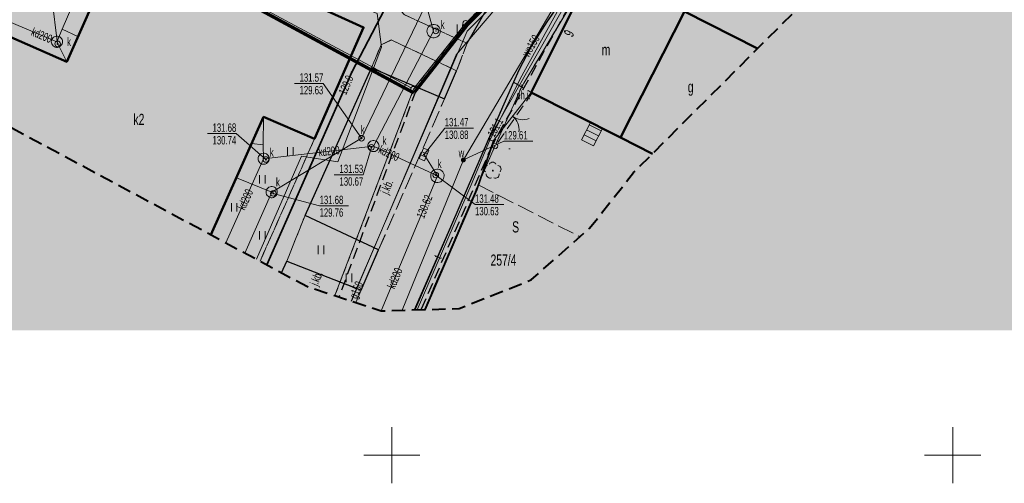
# Model space of a CAD drawing. Header units: centimetres. Extents: x 1590 to 6442358, y 1327 to 6703124.
# Tile 41 of 79: x 9125 to 9213, y 1735 to 1777. Entities that reach past the tile are written whole.
import ezdxf
from ezdxf.enums import TextEntityAlignment as Align

# ---------------------------------------------------------------- set-up
doc = ezdxf.new("R2010")
doc.units = ezdxf.units.CM
for name, pattern in [('1.0_0.5', [1.5, 1, -0.5]), ('2', [0.8999999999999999, 0.6, -0.3]), ('DASHED', [19.049999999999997, 12.7, -6.35]), ('L_0_02', [0]), ('L_0_03', [1, 0.5, -0.5]), ('L_0_04', [1.5, 1, -0.5]), ('L_0_06', [2, 1.5, -0.5])]:
    doc.linetypes.add(name, pattern=pattern)
for name, color, linetype, lineweight in [('!MPZP', 134, 'Continuous', 18), ('0_MAPA', 7, 'Continuous', 0), ('EGB_AdresNieruchomosci', 7, 'Continuous', 18), ('EGB_Budynek', 7, 'Continuous', 50), ('EGB_DzialkaEwidencyjna', 7, 'L_0_02', 18), ('EGB_KonturKlasyfikacyjny', 82, 'L_0_06', 18), ('EGB_KonturUzytkuGruntowego', 96, 'L_0_03', 18), ('EGB_ObiektTrwaleZwiazanyZBudynkiem', 7, 'Continuous', 18), ('EGB_PunktGraniczny', 7, 'Continuous', 18), ('GES_InneUrzadzeniaTowarzyszace', 7, 'Continuous', 18), ('GES_InneUrzadzeniaTowarzyszace_P', 7, 'Continuous', 18), ('GES_PrzewodElektroenergetyczny', 1, 'Continuous', 18), ('GES_PrzewodGazowy', 52, 'Continuous', 18), ('GES_PrzewodKanalizacyjny', 36, 'Continuous', 18), ('GES_PrzewodTelekomunikacyjny', 30, 'Continuous', 18), ('GES_PrzewodWodociagowy', 5, 'Continuous', 18), ('GES_Rzedna', 7, 'Continuous', 18), ('GES_UrzadzeniaSiecKanalizacyjna_P', 7, 'Continuous', 18), ('GES_UrzadzeniaSiecWodociagowa_P', 7, 'Continuous', 18), ('GES_UrzadzeniaTowarzyszczaceLiniowe', 7, 'Continuous', 18), ('KR_ObiektKarto', 7, 'Continuous', 18), ('OT_Komunikacja', 7, 'Continuous', 18), ('OT_Ogrodzenia', 7, 'Continuous', 18), ('OT_SportIRekreacja', 7, 'Continuous', 18), ('OT_ZagospodarowanieTerenu', 7, 'Continuous', 18), ('OT_ZagospodarowanieTerenu_P', 7, 'Continuous', 18)]:
    doc.layers.add(name, color=color, linetype=linetype, lineweight=lineweight)
doc.layers.add('PZT_GRANICA DZIAŁKI', color=1, linetype='DASHED', lineweight=100, true_color=0xff0000)
doc.layers.add('PZT_HATCH_UTWARDZONE_DROGI', color=250, linetype='Continuous', lineweight=0, transparency=0.8)
doc.layers.add('Zakres', color=7, linetype='Continuous')
doc.styles.get("Standard").update_dxf_attribs({"font": 'arial.ttf'})
doc.linetypes.add('L_0_15_SHX', pattern='A,0,-0.375,-0.75,-0.75,-0.75,-0.75,-0.75,[1,MDCP_TZ.430.7812.2024.shx,S=0.05,R=0,X=0,Y=0],-0.75,-0.75,-0.75,-0.75,-0.375', length=7.5)

# ---------------------------------------------------------------- blocks, each defined once
blk = doc.blocks.new('OTZL')
at = {"linetype": 'Continuous', "lineweight": 18}
blk.add_hatch(color=0, dxfattribs=at).paths.add_polyline_path([(0, -0.072111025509, 1), (0, 0.072111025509, 1)])
at = {"color": 0, "linetype": 'Continuous', "lineweight": 18}
blk.add_circle((0, 0), 0.072111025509, dxfattribs=at)
for centre, radius, start, end in [((-0.8, 0.24), 0.7, 101.6336339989, 222.6140559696), ((-0.02, 0.82), 0.68, 29.5387822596, 149.6208739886), ((0.78, 0.24), 0.7, 318.5035316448, 78.3663660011), ((-0.46, -0.64), 0.7, 175.1009075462, 291.501434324), ((0.46, -0.66), 0.7, 249.4439547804, 4.8990924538)]:
    blk.add_arc(centre, radius, start, end, dxfattribs=at)
blk = doc.blocks.new('SUWW')
at = {"linetype": 'Continuous', "lineweight": 18}
blk.add_hatch(color=0, dxfattribs=at).paths.add_polyline_path([(0, -0.360555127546, 1), (0, 0.360555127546, 1)])
at = {"color": 0, "linetype": 'Continuous', "lineweight": 18}
blk.add_circle((0, 0), 0.360555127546, dxfattribs=at)
blk = doc.blocks.new('SUKK')
at = {"color": 0, "linetype": 'Continuous', "lineweight": 18, "flags": 128}
blk.add_lwpolyline([(1, 0.5), (1, -0.5), (-1, -0.5), (-1, 0.5), (1, 0.5)], close=True, dxfattribs=at)
for points in [[(-0.3, 0.5), (-0.3, -0.5)], [(0.3, 0.5), (0.3, -0.5)]]:
    blk.add_lwpolyline(points, dxfattribs=at)
blk = doc.blocks.new('SUPS01_05')
at = {"linetype": 'Continuous', "lineweight": 13}
blk.add_hatch(color=0, dxfattribs=at).paths.add_polyline_path([(0, -0.090553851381, 1), (0, 0.090553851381, 1)])
at = {"color": 0, "linetype": 'Continuous', "lineweight": 13}
blk.add_circle((0, 0), 0.090553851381, dxfattribs=at)
blk = doc.blocks.new('SUPS01_03')
at = {"linetype": 'Continuous', "lineweight": 13}
blk.add_hatch(color=0, dxfattribs=at).paths.add_polyline_path([(0, -0.090553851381, 1), (0, 0.090553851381, 1)])
at = {"color": 0, "linetype": 'Continuous', "lineweight": 13}
blk.add_circle((0, 0), 0.090553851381, dxfattribs=at)
blk = doc.blocks.new('SUPS01_08')
at = {"linetype": 'Continuous', "lineweight": 13}
blk.add_hatch(color=0, dxfattribs=at).paths.add_polyline_path([(0, -0.090553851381, 1), (0, 0.090553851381, 1)])
at = {"color": 0, "linetype": 'Continuous', "lineweight": 13}
blk.add_circle((0, 0), 0.090553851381, dxfattribs=at)
blk = doc.blocks.new('SUPS01_07')
at = {"linetype": 'Continuous', "lineweight": 13}
blk.add_hatch(color=0, dxfattribs=at).paths.add_polyline_path([(0, -0.090553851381, 1), (0, 0.090553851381, 1)])
at = {"color": 0, "linetype": 'Continuous', "lineweight": 13}
blk.add_circle((0, 0), 0.090553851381, dxfattribs=at)
blk = doc.blocks.new('SUPW_O')
at = {"color": 0, "linetype": 'Continuous', "lineweight": 18}
blk.add_circle((0, 0), 0.5, dxfattribs=at)
blk = doc.blocks.new('EGPG_N')
at = {"linetype": 'Continuous', "lineweight": 13}
blk.add_hatch(color=0, dxfattribs=at).paths.add_polyline_path([(0, -0.1, 1), (0, 0.1, 1)])
at = {"color": 0, "linetype": 'Continuous', "lineweight": 13}
blk.add_circle((0, 0), 0.1, dxfattribs=at)
blk = doc.blocks.new('EGPG_S')
at = {"color": 0, "linetype": 'Continuous', "lineweight": 18}
blk.add_circle((0, 0), 0.5, dxfattribs=at)
blk = doc.blocks.new('EGB_ADRES')
at = {"linetype": 'Continuous', "lineweight": 13}
blk.add_hatch(color=0, dxfattribs=at).paths.add_polyline_path([(0, -0.090553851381, 1), (0, 0.090553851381, 1)])
at = {"color": 0, "linetype": 'Continuous', "lineweight": 13}
blk.add_circle((0, 0), 0.090553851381, dxfattribs=at)
blk = doc.blocks.new('L_2_20_3')
at = {"color": 0, "linetype": 'Continuous', "lineweight": 13}
for centre, start, end in [((-3, 0), 299.9816393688, 0), ((3, 0), 180, 240.0183606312)]:
    blk.add_arc(centre, 3, start, end, dxfattribs=at)
blk = doc.blocks.new('OTZT_S')
at = {"color": 0, "linetype": 'Continuous', "lineweight": 18, "flags": 128}
for points in [[(-0.5, -0.75), (-0.5, 0.75)], [(0.5, 0.75), (0.5, -0.75)]]:
    blk.add_lwpolyline(points, dxfattribs=at)
blk = doc.blocks.new('L_0_02_1')
at = {"color": 0}
blk.add_point((0, 0), dxfattribs=at)
blk = doc.blocks.new('L_0_02_2')
at = {"color": 0}
blk.add_point((0, 0), dxfattribs=at)
blk = doc.blocks.new('MDCP')
at = {"layer": '!MPZP', "color": 134, "linetype": '1.0_0.5', "lineweight": 30, "elevation": -10.22}
for points in [[(-160.7396247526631, 111.7523138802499), (-92.25670412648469, 243.6561838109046), (-68.15463537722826, 229.7764950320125), (-84.45570677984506, 199.7438001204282), (-55.17831950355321, 180.0918064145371), (-91.2253590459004, 131.7035575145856), (-96.64831291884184, 124.801526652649), (-122.2419006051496, 99.18913941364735), (-126.8450641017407, 93.3563645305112), (-133.6987813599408, 74.96008281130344)], [(-77.0589904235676, 117.869244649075), (-83.21467357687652, 128.9898369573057), (-111.0337915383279, 104.7984517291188), (-120.0201036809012, 88.550019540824), (-126.3776564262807, 73.8245547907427)]]:
    blk.add_lwpolyline(points, dxfattribs=at)
at = {"color": 0}
for p, q in [((-128.9744103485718, 58.32723226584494, -10.22), (-128.9744103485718, 63.32723226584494, -10.22)), ((-78.97441034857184, 58.32723226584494, -10.22), (-78.97441034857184, 63.32723226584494, -10.22)), ((-131.4744103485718, 60.82723226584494, -10.22), (-126.4744103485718, 60.82723226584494, -10.22)), ((-81.47441034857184, 60.82723226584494, -10.22), (-76.47441034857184, 60.82723226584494, -10.22))]:
    blk.add_line(p, q, dxfattribs=at)
at = {"layer": 'EGB_AdresNieruchomosci'}
blk.add_point((-113.5544103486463, 98.67723226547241, -10.22), dxfattribs=at)
at = {"layer": 'EGB_Budynek', "linetype": 'Continuous', "lineweight": 50, "elevation": -10.22}
for points in [[(-179.4408914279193, 117.3287210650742), (-172.6744103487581, 114.3472322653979), (-177.2144103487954, 104.0872322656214), (-175.3844103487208, 103.2772322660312), (-175.2544103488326, 103.5772322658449), (-157.9744103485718, 95.94723226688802), (-150.7644103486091, 112.1872322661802), (-138.8644103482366, 134.6072322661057), (-133.2944103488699, 131.647232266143), (-127.6244103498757, 143.1272322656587), (-124.7844103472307, 141.6272322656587), (-124.4544103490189, 141.4372322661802), (-130.2044103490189, 129.9972322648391), (-123.0344103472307, 126.1572322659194), (-134.8944103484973, 103.5772322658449), (-136.0244103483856, 101.057232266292), (-131.5044103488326, 99.01723226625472), (-135.8844103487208, 89.05723226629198), (-140.4244103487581, 91.0272322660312), (-145.1087928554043, 80.50770314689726)], [(-105.7501921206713, 87.7428061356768), (-108.5844103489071, 89.17723226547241), (-102.8844103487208, 100.4272322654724), (-96.37024512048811, 97.1303482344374)]]:
    blk.add_lwpolyline(points, dxfattribs=at)
at = {"layer": 'EGB_Budynek', "linetype": 'Continuous', "lineweight": 50, "elevation": -10.22, "flags": 128}
blk.add_lwpolyline([(-108.5844103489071, 89.17723226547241), (-116.5544103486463, 93.21723226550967), (-110.8744103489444, 104.6072322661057), (-102.8844103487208, 100.4272322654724)], close=True, dxfattribs=at)
at = {"layer": 'EGB_DzialkaEwidencyjna', "linetype": 'Continuous', "lineweight": 18}
for p, q in [((-122.2176682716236, 99.56404357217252, -10.22), (-97.04115242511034, 124.750420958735, -10.22)), ((-97.04115242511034, 124.750420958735, -10.22), (-122.2176682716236, 99.56404357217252, -10.22)), ((-160.4542148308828, 111.4688518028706, -10.22), (-127.2646058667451, 93.62561272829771, -10.22)), ((-127.2646058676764, 93.62561272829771, -10.22), (-160.4542148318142, 111.4688518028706, -10.22)), ((-111.0032096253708, 104.3929643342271, -10.22), (-117.2256110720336, 94.04150019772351, -10.22)), ((-117.2256110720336, 94.04150019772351, -10.22), (-111.0032096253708, 104.3929643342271, -10.22)), ((-126.8893371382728, 93.70332484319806, -10.22), (-122.549483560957, 99.19113968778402, -10.22)), ((-122.5494835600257, 99.19113968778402, -10.22), (-126.8893371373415, 93.70332484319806, -10.22)), ((-134.0627790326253, 75.07994243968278, -10.22), (-127.1333920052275, 93.27360378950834, -10.22)), ((-127.1333920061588, 93.27360378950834, -10.22), (-134.0627790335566, 75.07994243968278, -10.22)), ((-117.4571597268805, 93.5993231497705, -10.22), (-119.6816609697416, 88.66514138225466, -10.22)), ((-119.6816609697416, 88.66514138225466, -10.22), (-117.4571597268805, 93.5993231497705, -10.22)), ((-119.8833137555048, 88.20762800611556, -10.22), (-126.0749630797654, 73.83371409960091, -10.22)), ((-126.0749630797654, 73.83371409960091, -10.22), (-119.8833137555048, 88.20762800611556, -10.22))]:
    blk.add_line(p, q, dxfattribs=at)
at = {"layer": 'EGB_KonturKlasyfikacyjny', "color": 82, "linetype": 'L_0_06', "lineweight": 18, "elevation": -10.22}
blk.add_lwpolyline([(-126.0789239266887, 73.83359424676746), (-121.2844103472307, 84.96723226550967), (-112.2209492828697, 80.32753197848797)], dxfattribs=at)
at = {"layer": 'EGB_KonturUzytkuGruntowego', "color": 96, "linetype": 'L_0_03', "lineweight": 18, "elevation": -10.22}
for points in [[(-177.0369653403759, 123.4710291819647), (-160.6744103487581, 111.5872322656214), (-135.4444103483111, 160.0172322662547), (-132.1844103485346, 166.487232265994), (-126.7844103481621, 177.2072322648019), (-92.02441034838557, 243.2872322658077), (-68.73441034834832, 229.4572322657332), (-84.79441034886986, 199.7472322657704), (-55.48441034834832, 179.8372322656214), (-76.08441034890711, 152.4772322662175), (-91.54441034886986, 131.8472322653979), (-96.86441034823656, 124.9272322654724), (-122.3944103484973, 99.38723226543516), (-127.0444103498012, 93.50723226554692), (-134.0627790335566, 75.07994243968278)], [(-134.0627790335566, 75.07994243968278), (-127.0444103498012, 93.50723226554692), (-122.3944103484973, 99.38723226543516), (-96.86441034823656, 124.9272322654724), (-91.54441034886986, 131.8472322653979), (-76.08441034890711, 152.4772322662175), (-55.48441034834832, 179.8372322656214), (-51.52441034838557, 183.5472322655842), (-42.46441034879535, 191.3572322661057), (-40.9420657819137, 192.9865897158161)], [(-77.27719699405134, 117.5854120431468), (-83.4244103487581, 128.5172322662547), (-110.8744103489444, 104.6072322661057), (-117.3544103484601, 93.82723226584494), (-119.7844103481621, 88.43723226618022), (-121.2844103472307, 84.96723226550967), (-126.0789239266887, 73.83359424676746)]]:
    blk.add_lwpolyline(points, dxfattribs=at)
at = {"layer": 'EGB_ObiektTrwaleZwiazanyZBudynkiem', "linetype": 'Continuous', "lineweight": 18, "elevation": -10.22, "flags": 128}
blk.add_lwpolyline([(-111.2744103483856, 90.53723226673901), (-110.2044103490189, 89.99723226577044), (-110.9944103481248, 88.43723226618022), (-112.0644103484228, 88.97723226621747)], close=True, dxfattribs=at)
at = {"layer": 'EGB_PunktGraniczny'}
for p in [(-122.3944103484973, 99.38723226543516, -10.22), (-127.0444103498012, 93.50723226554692, -10.22), (-117.3544103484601, 93.82723226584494, -10.22), (-119.7844103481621, 88.43723226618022, -10.22)]:
    blk.add_point(p, dxfattribs=at)
at = {"layer": 'GES_InneUrzadzeniaTowarzyszace', "color": 36, "linetype": 'Continuous', "lineweight": 18, "elevation": -10.22, "flags": 128}
for points in [[(-124.6644103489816, 98.56723226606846), (-124.7044103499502, 98.4472322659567), (-124.7644103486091, 98.33723226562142), (-124.8544103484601, 98.23723226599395), (-124.9544103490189, 98.16723226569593), (-125.0644103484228, 98.11723226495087), (-125.1944103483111, 98.08723226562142), (-125.3144103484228, 98.08723226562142), (-125.4444103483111, 98.11723226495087), (-125.5544103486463, 98.16723226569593), (-125.6544103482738, 98.23723226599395), (-125.7444103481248, 98.33723226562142), (-125.8044103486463, 98.4472322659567), (-125.8444103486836, 98.56723226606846), (-125.8544103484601, 98.68723226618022), (-125.8444103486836, 98.80723226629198), (-125.8044103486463, 98.92723226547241), (-125.7444103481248, 99.03723226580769), (-125.6544103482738, 99.13723226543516), (-125.5544103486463, 99.20723226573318), (-125.4444103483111, 99.25723226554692), (-125.3144103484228, 99.28723226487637), (-125.1944103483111, 99.28723226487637), (-125.0644103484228, 99.25723226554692), (-124.9544103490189, 99.20723226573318), (-124.8544103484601, 99.13723226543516), (-124.7644103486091, 99.03723226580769), (-124.7044103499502, 98.92723226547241), (-124.6644103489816, 98.80723226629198), (-124.6544103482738, 98.68723226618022)], [(-158.3444103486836, 97.73723226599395), (-158.3544103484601, 97.63723226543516), (-158.3844103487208, 97.53723226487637), (-158.4444103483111, 97.4472322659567), (-158.5144103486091, 97.3672322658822), (-158.5944103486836, 97.30723226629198), (-158.6944103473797, 97.25723226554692), (-158.7944103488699, 97.23723226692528), (-158.8944103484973, 97.23723226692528), (-158.9944103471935, 97.25723226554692), (-159.0944103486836, 97.30723226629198), (-159.1744103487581, 97.3672322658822), (-159.2444103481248, 97.4472322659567), (-159.3044103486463, 97.53723226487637), (-159.3344103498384, 97.63723226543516), (-159.3444103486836, 97.73723226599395), (-159.3344103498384, 97.83723226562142), (-159.3044103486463, 97.93723226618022), (-159.2444103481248, 98.0272322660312), (-159.1744103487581, 98.10723226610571), (-159.0944103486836, 98.16723226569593), (-158.9944103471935, 98.21723226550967), (-158.8944103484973, 98.23723226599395), (-158.7944103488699, 98.23723226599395), (-158.6944103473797, 98.21723226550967), (-158.5944103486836, 98.16723226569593), (-158.5144103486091, 98.10723226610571), (-158.4444103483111, 98.0272322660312), (-158.3844103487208, 97.93723226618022), (-158.3544103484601, 97.83723226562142)], [(-130.5744103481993, 88.92723226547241), (-130.4744103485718, 88.90723226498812), (-130.3744103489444, 88.85723226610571), (-130.2944103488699, 88.79723226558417), (-130.2244103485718, 88.71723226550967), (-130.1644103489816, 88.62723226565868), (-130.1344103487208, 88.5272322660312), (-130.1244103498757, 88.42723226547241), (-130.1344103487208, 88.32723226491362), (-130.1644103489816, 88.22723226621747), (-130.2244103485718, 88.13723226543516), (-130.2944103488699, 88.05723226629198), (-130.3744103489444, 87.99723226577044), (-130.4744103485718, 87.9472322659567), (-130.5744103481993, 87.92723226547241), (-130.6744103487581, 87.92723226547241), (-130.7744103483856, 87.9472322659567), (-130.8744103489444, 87.99723226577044), (-130.9544103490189, 88.05723226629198), (-131.0244103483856, 88.13723226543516), (-131.0844103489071, 88.22723226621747), (-131.1144103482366, 88.32723226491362), (-131.1244103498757, 88.42723226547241), (-131.1144103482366, 88.5272322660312), (-131.0844103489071, 88.62723226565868), (-131.0244103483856, 88.71723226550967), (-130.9544103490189, 88.79723226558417), (-130.8744103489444, 88.85723226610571), (-130.7744103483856, 88.90723226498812), (-130.6744103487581, 88.92723226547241)], [(-139.9244103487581, 87.1972322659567), (-139.9544103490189, 87.0972322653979), (-140.0144103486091, 87.00723226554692), (-140.0844103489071, 86.92723226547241), (-140.1644103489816, 86.86723226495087), (-140.2644103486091, 86.81723226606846), (-140.3644103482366, 86.79723226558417), (-140.4644103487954, 86.79723226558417), (-140.5644103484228, 86.81723226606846), (-140.6644103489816, 86.86723226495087), (-140.7444103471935, 86.92723226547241), (-140.8144103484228, 87.00723226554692), (-140.8744103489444, 87.0972322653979), (-140.9044103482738, 87.1972322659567), (-140.9144103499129, 87.29723226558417), (-140.9044103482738, 87.39723226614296), (-140.8744103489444, 87.49723226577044), (-140.8144103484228, 87.58723226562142), (-140.7444103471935, 87.66723226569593), (-140.6644103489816, 87.72723226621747), (-140.5644103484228, 87.7772322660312), (-140.4644103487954, 87.79723226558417), (-140.3644103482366, 87.79723226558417), (-140.2644103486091, 87.7772322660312), (-140.1644103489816, 87.72723226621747), (-140.0844103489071, 87.66723226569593), (-140.0144103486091, 87.58723226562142), (-139.9544103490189, 87.49723226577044), (-139.9244103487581, 87.39723226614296), (-139.9144103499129, 87.29723226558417)], [(-124.3344103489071, 85.63723226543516), (-124.3744103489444, 85.51723226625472), (-124.4344103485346, 85.4172322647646), (-124.5244103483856, 85.31723226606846), (-124.6244103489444, 85.24723226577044), (-124.7344103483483, 85.1972322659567), (-124.8744103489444, 85.16723226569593), (-124.9944103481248, 85.17723226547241), (-125.1144103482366, 85.20723226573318), (-125.2244103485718, 85.25723226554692), (-125.3244103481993, 85.32723226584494), (-125.4144103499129, 85.42723226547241), (-125.4744103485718, 85.53723226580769), (-125.5144103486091, 85.66723226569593), (-125.5144103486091, 85.78723226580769), (-125.5044103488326, 85.90723226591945), (-125.4644103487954, 86.01723226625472), (-125.4044103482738, 86.12723226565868), (-125.3144103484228, 86.22723226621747), (-125.2144103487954, 86.29723226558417), (-125.0944103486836, 86.3472322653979), (-124.9644103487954, 86.37723226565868), (-124.8444103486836, 86.3672322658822), (-124.7144103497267, 86.33723226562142), (-124.6144103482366, 86.28723226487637), (-124.5144103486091, 86.21723226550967), (-124.4244103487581, 86.1172322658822), (-124.3644103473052, 85.99723226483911), (-124.3244103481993, 85.87723226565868), (-124.3144103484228, 85.75723226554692)], [(-139.1944103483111, 84.31723226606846), (-139.2044103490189, 84.21723226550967), (-139.2344103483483, 84.11723226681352), (-139.2944103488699, 84.0272322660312), (-139.3644103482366, 83.94723226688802), (-139.4444103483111, 83.88723226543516), (-139.5444103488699, 83.83723226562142), (-139.6444103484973, 83.81723226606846), (-139.7444103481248, 83.81723226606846), (-139.8444103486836, 83.83723226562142), (-139.9444103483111, 83.88723226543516), (-140.0244103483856, 83.94723226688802), (-140.0944103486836, 84.0272322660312), (-140.1544103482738, 84.11723226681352), (-140.1844103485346, 84.21723226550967), (-140.1944103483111, 84.31723226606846), (-140.1844103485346, 84.41723226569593), (-140.1544103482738, 84.51723226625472), (-140.0944103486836, 84.60723226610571), (-140.0244103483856, 84.68723226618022), (-139.9444103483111, 84.74723226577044), (-139.8444103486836, 84.79723226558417), (-139.7444103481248, 84.81723226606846), (-139.6444103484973, 84.81723226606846), (-139.5444103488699, 84.79723226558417), (-139.4444103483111, 84.74723226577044), (-139.3644103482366, 84.68723226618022), (-139.2944103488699, 84.60723226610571), (-139.2344103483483, 84.51723226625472), (-139.2044103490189, 84.41723226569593)]]:
    blk.add_lwpolyline(points, close=True, dxfattribs=at)
at = {"layer": 'GES_InneUrzadzeniaTowarzyszace_P'}
for p in [(-125.0544103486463, 98.70723226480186, -10.22), (-158.7844103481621, 97.54723226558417, -10.22), (-131.6844103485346, 89.12723226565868, -10.22), (-130.8044103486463, 88.30723226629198, -10.22), (-140.2144103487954, 87.22723226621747, -10.22), (-125.0644103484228, 85.83723226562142, -10.22), (-139.5544103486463, 84.20723226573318, -10.22)]:
    blk.add_point(p, dxfattribs=at)
at = {"layer": 'GES_PrzewodElektroenergetyczny', "color": 1, "linetype": 'Continuous', "lineweight": 18, "elevation": -10.22}
for points in [[(-140.1361718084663, 77.83434636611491), (-132.5644103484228, 95.0272322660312), (-125.9944103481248, 107.6572322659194), (-109.2544103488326, 124.8772322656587), (-105.2544103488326, 126.9772322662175)], [(-141.0421777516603, 78.32142895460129), (-137.0444103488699, 87.5272322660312), (-133.7944103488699, 87.00723226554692), (-129.8944103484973, 97.26723226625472), (-130.2944103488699, 100.2572322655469), (-135.4044103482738, 102.4372322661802)]]:
    blk.add_lwpolyline(points, dxfattribs=at)
at = {"layer": 'GES_PrzewodGazowy', "color": 52, "linetype": 'Continuous', "lineweight": 18, "elevation": -10.22}
for points in [[(-132.6016904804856, 74.59882526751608), (-132.0644103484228, 75.82723226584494), (-122.2744103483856, 98.66723226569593), (-99.57441034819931, 121.4172322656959), (-99.45441034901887, 124.1872322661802), (-88.03441034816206, 137.8472322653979), (-82.65441034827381, 133.6772322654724), (-81.43441034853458, 132.557232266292)], [(-103.2344103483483, 117.057232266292), (-115.1344103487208, 106.1272322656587), (-123.2544103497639, 96.55723226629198), (-132.5845506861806, 74.59318135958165)]]:
    blk.add_lwpolyline(points, dxfattribs=at)
at = {"layer": 'GES_PrzewodKanalizacyjny', "color": 36, "linetype": 'Continuous', "lineweight": 18, "elevation": -10.22, "flags": 128}
for points in [[(-115.0544103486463, 121.4172322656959), (-119.9644103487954, 113.5172322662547), (-131.6844103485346, 89.12723226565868), (-139.6944103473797, 84.31723226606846)], [(-130.6244103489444, 88.42723226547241), (-125.2544103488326, 98.68723226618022), (-128.9144103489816, 111.9972322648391)], [(-158.3644103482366, 98.86723226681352), (-154.0044103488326, 109.0072322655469)], [(-163.2844103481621, 99.6172322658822), (-158.8444103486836, 97.73723226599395)], [(-158.8444103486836, 97.73723226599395), (-158.3644103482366, 98.86723226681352)], [(-158.3644103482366, 98.86723226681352), (-156.9744103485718, 98.20723226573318)], [(-158.8444103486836, 97.73723226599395), (-157.9744103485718, 95.94723226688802)], [(-140.4444103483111, 88.54723226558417), (-140.4244103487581, 91.0272322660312)], [(-140.4444103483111, 88.54723226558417), (-141.4844103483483, 88.65723226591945)], [(-140.4144103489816, 87.29723226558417), (-140.4444103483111, 88.54723226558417)], [(-130.6244103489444, 88.42723226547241), (-140.4144103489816, 87.29723226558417)], [(-130.6244103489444, 88.42723226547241), (-124.9144103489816, 85.76723226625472)], [(-124.9144103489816, 85.76723226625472), (-126.1144103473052, 87.67723226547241)], [(-139.6944103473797, 84.31723226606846), (-142.8444103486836, 85.5972322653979)]]:
    blk.add_lwpolyline(points, dxfattribs=at)
at = {"layer": 'GES_PrzewodKanalizacyjny', "color": 36, "linetype": 'Continuous', "lineweight": 18, "elevation": -10.22}
for points in [[(-140.4144103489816, 87.29723226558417), (-143.7792691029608, 79.7929309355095)], [(-124.9144103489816, 85.76723226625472), (-129.9228153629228, 73.71728052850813)], [(-142.0839774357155, 78.88151632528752), (-139.6944103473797, 84.31723226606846)]]:
    blk.add_lwpolyline(points, dxfattribs=at)
at = {"layer": 'GES_PrzewodTelekomunikacyjny', "color": 30, "linetype": 'Continuous', "lineweight": 18, "elevation": -10.22}
for points in [[(-126.7258043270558, 73.81402005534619), (-126.7244103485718, 73.81723226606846), (-121.8244103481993, 85.16723226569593), (-120.3544103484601, 88.68723226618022), (-117.5544103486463, 94.43723226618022), (-112.6444103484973, 103.3372322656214), (-108.3444103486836, 107.1172322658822), (-102.8944103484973, 112.1972322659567), (-97.77441034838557, 117.0772322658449), (-91.26441034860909, 123.6372322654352), (-87.51441034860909, 125.1672322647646), (-79.76441034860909, 132.057232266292), (-77.86441034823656, 132.5072322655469), (-69.42275266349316, 128.0234047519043)], [(-126.9784752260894, 73.80637439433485), (-120.3044103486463, 89.08723226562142), (-113.2944103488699, 101.4372322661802), (-112.5844103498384, 101.1872322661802)]]:
    blk.add_lwpolyline(points, dxfattribs=at)
at = {"layer": 'GES_PrzewodWodociagowy', "color": 5, "linetype": 'Continuous', "lineweight": 18, "elevation": -10.22}
blk.add_lwpolyline([(-128.0647953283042, 73.77350303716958), (-122.6044103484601, 87.18723226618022), (-110.5844103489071, 107.5472322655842), (-94.01441034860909, 121.7872322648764), (-93.8444103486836, 121.987232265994)], dxfattribs=at)
at = {"layer": 'GES_Rzedna', "color": 7, "linetype": 'Continuous', "lineweight": 13, "elevation": -10.22, "flags": 128}
for points in [[(-161.8825353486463, 101.674732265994), (-159.3044103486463, 101.674732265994), (-158.7844103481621, 97.54723226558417)], [(-137.6725353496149, 94.00473226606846), (-135.0944103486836, 94.00473226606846), (-131.6844103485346, 89.12723226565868)], [(-121.6862853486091, 90.02473226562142), (-124.2644103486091, 90.02473226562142), (-126.1144103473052, 87.67723226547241)], [(-145.4325353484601, 89.5347322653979), (-142.8544103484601, 89.5347322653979), (-140.2144103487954, 87.22723226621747)], [(-116.4162853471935, 88.85473226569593), (-118.9944103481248, 88.85473226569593), (-122.6044103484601, 87.18723226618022)], [(-134.1125353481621, 85.85473226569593), (-131.5344103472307, 85.85473226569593), (-130.8044103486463, 88.30723226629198)], [(-118.9862853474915, 83.20473226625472), (-121.5644103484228, 83.20473226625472), (-125.0644103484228, 85.83723226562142)], [(-132.8462853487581, 83.08473226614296), (-135.4244103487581, 83.08473226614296), (-139.5544103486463, 84.20723226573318)]]:
    blk.add_lwpolyline(points, dxfattribs=at)
at = {"layer": 'GES_Rzedna', "color": 36}
for p in [(-158.7844103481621, 97.54723226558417, -10.22), (-131.6844103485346, 89.12723226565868, -10.22), (-130.8044103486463, 88.30723226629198, -10.22), (-140.2144103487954, 87.22723226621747, -10.22), (-126.1144103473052, 87.67723226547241, -10.22), (-125.1444103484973, 85.21723226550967, -10.22), (-125.0644103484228, 85.83723226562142, -10.22), (-139.5544103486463, 84.20723226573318, -10.22)]:
    blk.add_point(p, dxfattribs=at)
at = {"layer": 'GES_Rzedna', "color": 1}
blk.add_point((-132.5644103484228, 95.0272322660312, -10.22), dxfattribs=at)
at = {"layer": 'GES_Rzedna', "color": 30}
blk.add_point((-120.3044103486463, 89.08723226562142, -10.22), dxfattribs=at)
at = {"layer": 'GES_Rzedna', "color": 5}
blk.add_point((-122.6044103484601, 87.18723226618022, -10.22), dxfattribs=at)
at = {"layer": 'GES_UrzadzeniaSiecKanalizacyjna_P', "color": 36}
blk.add_point((-126.1144103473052, 87.67723226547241, -10.22), dxfattribs=at)
at = {"layer": 'GES_UrzadzeniaSiecWodociagowa_P', "color": 5}
blk.add_point((-122.6044103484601, 87.18723226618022, -10.22), dxfattribs=at)
at = {"layer": 'GES_UrzadzeniaTowarzyszczaceLiniowe', "color": 7, "linetype": 'Continuous', "lineweight": 35, "elevation": -10.22}
blk.add_lwpolyline([(-140.1361718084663, 77.83434636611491), (-132.5644103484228, 95.0272322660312), (-125.9944103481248, 107.6572322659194), (-109.2544103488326, 124.8772322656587), (-105.2544103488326, 126.9772322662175)], dxfattribs=at)
at = {"layer": 'KR_ObiektKarto', "linetype": 'Continuous', "lineweight": 18, "elevation": -10.22, "flags": 128}
for points in [[(-111.6118783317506, 89.87083979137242), (-110.5426275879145, 89.32936024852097)], [(-111.3859869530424, 90.31690378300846), (-110.316736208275, 89.77542423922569)], [(-112.0644103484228, 88.97723226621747), (-110.9944103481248, 88.43723226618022)], [(-111.8377697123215, 89.4247758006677), (-110.7685189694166, 88.88329625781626)]]:
    blk.add_lwpolyline(points, dxfattribs=at)
at = {"layer": 'OT_Komunikacja', "color": 7, "linetype": 'L_0_06', "lineweight": 18, "elevation": -10.22}
for points in [[(-132.1913021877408, 74.46368982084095), (-131.7144103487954, 75.57723226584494), (-130.1644103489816, 79.16723226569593), (-124.2944103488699, 92.63723226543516), (-123.2044103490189, 95.14723226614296), (-122.2744103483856, 97.5972322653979), (-120.5744103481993, 100.5472322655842), (-118.2844103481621, 103.9872322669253), (-116.5944103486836, 106.237232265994), (-114.5644103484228, 108.5372322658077), (-111.4344103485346, 111.5672322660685), (-108.2244103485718, 114.5372322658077), (-100.8744103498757, 121.4672322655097), (-97.38441034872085, 125.1372322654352), (-91.33441034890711, 132.1172322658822), (-81.26441034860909, 145.4772322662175), (-75.94441034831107, 152.6072322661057), (-64.32441034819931, 167.9372322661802), (-52.19441034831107, 184.057232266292), (-50.43441034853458, 185.487232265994), (-42.16441034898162, 191.0272322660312), (-40.38804070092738, 192.4177511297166)], [(-113.4544103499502, 101.987232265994), (-115.1744103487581, 99.50723226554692), (-116.5544103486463, 97.31723226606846), (-117.6644103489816, 95.19723226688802), (-118.1444103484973, 94.13723226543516), (-120.3844103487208, 88.98723226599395), (-126.939832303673, 73.80754370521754)], [(-138.8081717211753, 77.12039330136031), (-138.3544103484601, 78.15723226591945), (-131.7144103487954, 75.57723226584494), (-132.1913021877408, 74.46368982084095)]]:
    blk.add_lwpolyline(points, dxfattribs=at)
at = {"layer": 'OT_Komunikacja', "color": 7, "linetype": 'L_0_04', "lineweight": 18, "elevation": -10.22}
for points in [[(-140.7303795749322, 78.15380150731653), (-135.8844103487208, 89.05723226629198), (-131.5044103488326, 99.01723226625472), (-133.0344103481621, 99.70723226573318)], [(-127.8444103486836, 100.147232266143), (-122.2744103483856, 97.5972322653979), (-123.2044103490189, 95.14723226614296), (-129.0344103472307, 97.89723226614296), (-129.9444103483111, 97.4472322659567), (-130.7944103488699, 95.39723226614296), (-136.7244103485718, 82.22723226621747), (-138.3544103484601, 78.15723226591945), (-138.8081717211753, 77.12039330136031)]]:
    blk.add_lwpolyline(points, dxfattribs=at)
at = {"layer": 'OT_Komunikacja', "color": 7, "linetype": 'Continuous', "lineweight": 25, "elevation": -10.22, "flags": 128}
blk.add_lwpolyline([(-122.2744103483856, 97.5972322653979), (-120.5744103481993, 100.5472322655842), (-118.2844103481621, 103.9872322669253), (-123.5044103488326, 109.4572322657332), (-116.2744103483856, 116.4572322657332), (-111.4344103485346, 111.5672322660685), (-108.2244103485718, 114.5372322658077), (-113.1344103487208, 119.4972322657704), (-105.9544103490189, 126.6372322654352), (-100.8744103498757, 121.4672322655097)], dxfattribs=at)
at = {"layer": 'OT_Komunikacja', "color": 7, "linetype": 'Continuous', "lineweight": 25, "elevation": -10.22}
for points in [[(-113.4544103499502, 101.987232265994), (-115.1744103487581, 99.50723226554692), (-116.5544103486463, 97.31723226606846), (-117.6644103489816, 95.19723226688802), (-118.1444103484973, 94.13723226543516), (-120.3844103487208, 88.98723226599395), (-126.939832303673, 73.80754370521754)], [(-138.8081717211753, 77.12039330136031), (-138.3544103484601, 78.15723226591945), (-131.7144103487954, 75.57723226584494), (-130.1644103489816, 79.16723226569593), (-136.7244103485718, 82.22723226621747), (-130.7944103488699, 95.39723226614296), (-124.2944103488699, 92.63723226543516), (-123.2044103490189, 95.14723226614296)]]:
    blk.add_lwpolyline(points, dxfattribs=at)
at = {"layer": 'OT_Komunikacja', "color": 7, "linetype": 'L_0_06', "lineweight": 18, "elevation": -10.22, "flags": 128}
blk.add_lwpolyline([(-130.1644103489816, 79.16723226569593), (-136.7244103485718, 82.22723226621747), (-130.7944103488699, 95.39723226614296), (-124.2944103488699, 92.63723226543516)], close=True, dxfattribs=at)
at = {"layer": 'OT_Komunikacja', "color": 7, "linetype": 'L_0_04', "lineweight": 18, "elevation": -10.22, "flags": 128}
blk.add_lwpolyline([(-116.5544103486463, 93.21723226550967), (-116.4644103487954, 93.17723226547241), (-119.5444103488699, 88.73723226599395), (-120.3844103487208, 88.98723226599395), (-118.1444103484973, 94.13723226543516)], close=True, dxfattribs=at)
at = {"layer": 'OT_Ogrodzenia', "linetype": 'Continuous', "lineweight": 18}
blk.add_line((-119.8744103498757, 88.96723226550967, -10.22), (-116.5544103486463, 93.21723226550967, -10.22), dxfattribs=at)
at = {"layer": 'OT_Ogrodzenia', "linetype": 'Continuous', "lineweight": 35}
for p in [(-119.8744103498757, 88.96723226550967, -10.22), (-126.0224185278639, 73.83530406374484, -10.22)]:
    blk.add_line(p, (-121.4144103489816, 84.55723226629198, -10.22), dxfattribs=at)
at = {"layer": 'OT_Ogrodzenia', "linetype": 'L_0_15_SHX', "lineweight": 35}
for p in [(-119.8744103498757, 88.96723226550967, -10.22), (-126.0224185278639, 73.83530406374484, -10.22)]:
    blk.add_line(p, (-121.4144103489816, 84.55723226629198, -10.22), dxfattribs=at)
at = {"layer": 'OT_SportIRekreacja', "color": 7, "linetype": 'L_0_04', "lineweight": 18, "elevation": -10.22, "flags": 128}
blk.add_lwpolyline([(-154.8244103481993, 122.9672322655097), (-147.1928089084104, 118.916249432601), (-150.7644103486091, 112.1872322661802), (-157.9744103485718, 95.94723226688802), (-175.1644103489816, 103.5372322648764), (-174.1244103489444, 105.8772322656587), (-174.3744103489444, 105.9772322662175), (-170.4144103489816, 114.8672322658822), (-172.1050708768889, 115.6131379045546), (-170.8844103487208, 118.3272322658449), (-160.8944103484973, 111.447232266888)], close=True, dxfattribs=at)
at = {"layer": 'OT_ZagospodarowanieTerenu', "color": 7, "linetype": 'L_0_04', "lineweight": 18, "elevation": -10.22, "flags": 128}
for points in [[(-128.4444103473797, 101.6972322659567), (-128.4144103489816, 101.7772322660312), (-126.3844103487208, 106.4272322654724), (-125.8344103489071, 107.2472322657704), (-123.5044103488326, 109.4572322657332), (-118.2844103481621, 103.9872322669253), (-120.5744103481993, 100.5472322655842), (-122.2744103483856, 97.5972322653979), (-127.8744103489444, 100.1672322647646), (-128.1344103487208, 100.4472322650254), (-128.2544103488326, 100.6572322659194), (-128.3044103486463, 100.7272322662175), (-128.3444103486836, 100.7972322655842), (-128.3844103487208, 100.8772322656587), (-128.4144103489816, 100.9572322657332), (-128.4344103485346, 101.0372322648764), (-128.4544103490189, 101.1172322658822), (-128.4744103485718, 101.197232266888), (-128.4844103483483, 101.2772322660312), (-128.4844103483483, 101.3672322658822), (-128.4844103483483, 101.4472322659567), (-128.4744103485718, 101.5372322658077), (-128.4544103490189, 101.6172322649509)], [(-129.9444103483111, 97.4472322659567), (-129.0344103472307, 97.89723226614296), (-123.2044103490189, 95.14723226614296), (-124.2944103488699, 92.63723226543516), (-130.7944103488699, 95.39723226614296)], [(-130.1644103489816, 79.16723226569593), (-131.7144103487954, 75.57723226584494), (-138.3544103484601, 78.15723226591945), (-136.7244103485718, 82.22723226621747)]]:
    blk.add_lwpolyline(points, close=True, dxfattribs=at)
at = {"layer": 'OT_ZagospodarowanieTerenu', "color": 7, "linetype": 'L_0_04', "lineweight": 18, "elevation": -10.22}
blk.add_lwpolyline([(-145.1140649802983, 80.51053752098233), (-140.4244103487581, 91.0272322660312), (-135.8844103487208, 89.05723226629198), (-140.7303795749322, 78.15380150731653)], dxfattribs=at)
at = {"layer": 'OT_ZagospodarowanieTerenu_P', "color": 96}
blk.add_point((-119.9844103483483, 86.23723226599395, -10.22), dxfattribs=at)
at = {"layer": 'Zakres', "color": 6, "linetype": '2', "lineweight": 40, "ltscale": 2, "elevation": -10.22, "flags": 128}
blk.add_lwpolyline([(-150.0444103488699, 175.487232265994), (-153.2444103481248, 169.1372322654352), (-178.4144103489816, 120.8272322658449), (-180.5944103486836, 113.397232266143), (-179.7844103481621, 105.7072322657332), (-176.1244103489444, 98.88723226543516), (-170.1444103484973, 93.96723226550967), (-136.5144103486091, 75.88723226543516), (-129.9244103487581, 73.71723226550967), (-122.9844103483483, 73.92723226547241), (-116.5444103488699, 76.48723226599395), (-111.3544103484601, 81.0972322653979), (-107.4244103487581, 86.06723226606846), (-82.72441034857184, 110.7872322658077), (-81.00441034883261, 112.737232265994), (-75.68441034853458, 119.6572322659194), (-75.54441034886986, 119.8572322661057), (-60.0944103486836, 140.4672322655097), (-39.50441034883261, 167.807232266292), (-36.06441034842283, 175.0772322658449), (-35.75441034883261, 183.1072322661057), (-38.63441034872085, 190.6172322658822), (-44.2444103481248, 196.3772322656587), (-58.60441034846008, 206.1372322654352), (-51.14441034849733, 219.9472322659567), (-48.86441034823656, 227.2072322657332), (-49.45441034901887, 234.7872322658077), (-52.8444103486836, 241.5972322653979), (-58.52441034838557, 246.6572322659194), (-81.81441034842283, 260.487232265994), (-89.4244103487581, 263.1172322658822), (-97.46441034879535, 262.5372322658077), (-104.6144103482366, 258.8272322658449), (-109.7244103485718, 252.5972322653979), (-144.4844103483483, 186.5172322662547), (-144.6444103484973, 186.2072322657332)], close=True, dxfattribs=at)
at = {"layer": 'EGB_AdresNieruchomosci', "linetype": 'Continuous', "xscale": 0.5, "yscale": 0.5, "zscale": 0.5}
blk.add_blockref('EGB_ADRES', (-113.5544103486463, 98.67723226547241, -10.22), dxfattribs=at)
at = {"layer": 'EGB_DzialkaEwidencyjna', "color": 7, "linetype": 'Continuous', "yscale": 0.5, "zscale": 0.5}
for name, p, xscale, rotation in [('L_0_02_1', (-122.3944103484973, 99.38723226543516, -10.22), 0.5, 231.6599999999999), ('L_0_02_2', (-122.3944103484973, 99.38723226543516, -10.22), 0.5, 45.01), ('L_0_02_1', (-122.3944103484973, 99.38723226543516, -10.22), 0.5, 45.01), ('L_0_02_2', (-122.3944103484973, 99.38723226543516, -10.22), 0.5, 231.6599999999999), ('L_0_02_1', (-127.0444103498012, 93.50723226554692, -10.22), 0.5, 151.74), ('L_0_02_2', (-127.0444103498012, 93.50723226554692, -10.22), 0.5, 51.66), ('L_0_02_2', (-127.0444103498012, 93.50723226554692, -10.22), 0.5, 151.74), ('L_0_02_1', (-127.0444103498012, 93.50723226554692, -10.22), 0.5, 249.15), ('L_0_02_1', (-127.0444103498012, 93.50723226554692, -10.22), 0.5, 51.66), ('L_0_02_2', (-127.0444103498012, 93.50723226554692, -10.22), 0.5, 249.15), ('L_0_02_1', (-117.3544103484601, 93.82723226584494, -10.22), 0.5, 58.99000000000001), ('L_0_02_2', (-117.3544103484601, 93.82723226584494, -10.22), 0.4999999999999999, 245.73), ('L_0_02_1', (-117.3544103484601, 93.82723226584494, -10.22), 0.4999999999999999, 245.73), ('L_0_02_2', (-117.3544103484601, 93.82723226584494, -10.22), 0.5, 58.99000000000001), ('L_0_02_1', (-119.7844103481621, 88.43723226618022, -10.22), 0.5, 65.73000000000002), ('L_0_02_2', (-119.7844103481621, 88.43723226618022, -10.22), 0.5, 246.7), ('L_0_02_1', (-119.7844103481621, 88.43723226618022, -10.22), 0.5, 246.7), ('L_0_02_2', (-119.7844103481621, 88.43723226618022, -10.22), 0.5, 65.73000000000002)]:
    blk.add_blockref(name, p, dxfattribs=dict(at, xscale=xscale, rotation=rotation))
at = {"layer": 'EGB_PunktGraniczny', "linetype": 'Continuous', "xscale": 0.5, "yscale": 0.5, "zscale": 0.5}
for name, p in [('EGPG_S', (-122.3944103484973, 99.38723226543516, -10.22)), ('EGPG_S', (-127.0444103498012, 93.50723226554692, -10.22)), ('EGPG_N', (-117.3544103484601, 93.82723226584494, -10.22)), ('EGPG_S', (-119.7844103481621, 88.43723226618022, -10.22))]:
    blk.add_blockref(name, p, dxfattribs=at)
at = {"layer": 'GES_InneUrzadzeniaTowarzyszace_P', "linetype": 'Continuous', "xscale": 0.5, "yscale": 0.5, "zscale": 0.5}
for p in [(-125.0544103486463, 98.70723226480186, -10.22), (-158.7844103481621, 97.54723226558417, -10.22), (-131.6844103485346, 89.12723226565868, -10.22), (-130.8044103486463, 88.30723226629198, -10.22), (-140.2144103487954, 87.22723226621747, -10.22), (-125.0644103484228, 85.83723226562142, -10.22), (-139.5544103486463, 84.20723226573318, -10.22)]:
    blk.add_blockref('SUPW_O', p, dxfattribs=at)
at = {"layer": 'GES_Rzedna', "color": 36, "linetype": 'Continuous', "xscale": 0.5, "yscale": 0.5, "zscale": 0.5}
for p in [(-158.7844103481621, 97.54723226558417, -10.22), (-131.6844103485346, 89.12723226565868, -10.22), (-130.8044103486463, 88.30723226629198, -10.22), (-140.2144103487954, 87.22723226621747, -10.22), (-126.1144103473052, 87.67723226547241, -10.22), (-125.1444103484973, 85.21723226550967, -10.22), (-125.0644103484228, 85.83723226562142, -10.22), (-139.5544103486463, 84.20723226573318, -10.22)]:
    blk.add_blockref('SUPS01_05', p, dxfattribs=at)
at = {"layer": 'GES_Rzedna', "color": 1, "linetype": 'Continuous', "xscale": 0.5, "yscale": 0.5, "zscale": 0.5}
blk.add_blockref('SUPS01_03', (-132.5644103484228, 95.0272322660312, -10.22), dxfattribs=at)
at = {"layer": 'GES_Rzedna', "color": 30, "linetype": 'Continuous', "xscale": 0.5, "yscale": 0.5, "zscale": 0.5}
blk.add_blockref('SUPS01_07', (-120.3044103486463, 89.08723226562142, -10.22), dxfattribs=at)
at = {"layer": 'GES_Rzedna', "color": 5, "linetype": 'Continuous', "xscale": 0.5, "yscale": 0.5, "zscale": 0.5}
blk.add_blockref('SUPS01_08', (-122.6044103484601, 87.18723226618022, -10.22), dxfattribs=at)
at = {"layer": 'GES_UrzadzeniaSiecKanalizacyjna_P', "color": 36, "linetype": 'Continuous', "xscale": 0.5, "yscale": 0.5, "zscale": 0.5, "rotation": 68.3}
blk.add_blockref('SUKK', (-126.1144103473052, 87.67723226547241, -10.22), dxfattribs=at)
at = {"layer": 'GES_UrzadzeniaSiecWodociagowa_P', "color": 5, "linetype": 'Continuous', "xscale": 0.5, "yscale": 0.5, "zscale": 0.5}
blk.add_blockref('SUWW', (-122.6044103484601, 87.18723226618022, -10.22), dxfattribs=at)
at = {"layer": 'KR_ObiektKarto', "linetype": 'Continuous', "xscale": 0.5, "yscale": 0.5, "zscale": 0.5}
for p in [(-122.9219103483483, 98.89473226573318, -10.22), (-138.0419103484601, 87.9647322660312, -10.22), (-140.5419103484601, 85.4647322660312, -10.22), (-143.0419103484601, 82.9647322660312, -10.22), (-140.5419103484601, 80.4647322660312, -10.22), (-135.2919103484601, 79.16473226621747, -10.22), (-132.7919103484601, 76.66473226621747, -10.22)]:
    blk.add_blockref('OTZT_S', p, dxfattribs=at)
at = {"layer": 'OT_Ogrodzenia', "color": 7, "linetype": 'Continuous', "xscale": 0.5, "yscale": 0.5, "zscale": 0.5, "rotation": 52.00000000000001}
blk.add_blockref('L_2_20_3', (-118.2144103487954, 91.09223226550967, -10.22), dxfattribs=at)
at = {"layer": 'OT_ZagospodarowanieTerenu_P', "color": 96, "linetype": 'Continuous', "xscale": 0.5, "yscale": 0.5, "zscale": 0.5}
blk.add_blockref('OTZL', (-119.9844103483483, 86.23723226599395, -10.22), dxfattribs=at)
at = {"layer": 'EGB_AdresNieruchomosci', "color": 7, "lineweight": 18, "width": 0.66}
blk.add_text('6', height=0.9000000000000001, rotation=243.5, dxfattribs=at).set_placement((-113.8228906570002, 98.8110916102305, -10.22), align=Align.BOTTOM_CENTER)
at = {"layer": 'EGB_Budynek', "color": 7, "lineweight": 20, "width": 0.66}
for s, p in [('m', (-110.2644103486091, 96.21389893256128, -10.22)), ('k2', (-152.0217560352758, 90.00728000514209, -10.22))]:
    blk.add_text(s, height=1, dxfattribs=at).set_placement(p, align=Align.BOTTOM_LEFT)
blk.add_text('g', height=1, dxfattribs=at).set_placement((-102.593632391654, 94.21713216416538, -10.22), align=Align.TOP_LEFT)
at = {"layer": 'EGB_DzialkaEwidencyjna', "color": 7, "lineweight": 20, "width": 0.66}
blk.add_text('257/4', height=1, dxfattribs=at).set_placement((-120.1793731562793, 78.75067715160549, -10.22), align=Align.TOP_LEFT)
at = {"layer": 'EGB_KonturUzytkuGruntowego', "color": 96, "lineweight": 20, "width": 0.66}
blk.add_text('S', height=1, dxfattribs=at).set_placement((-118.2533558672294, 80.41437399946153, -10.22), align=Align.BOTTOM_LEFT)
at = {"layer": 'GES_InneUrzadzeniaTowarzyszace_P', "color": 7, "lineweight": 15, "width": 0.66}
for p in [(-124.6244103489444, 98.65723226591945, -10.22), (-157.9444103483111, 97.13723226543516, -10.22), (-131.7544103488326, 89.28723226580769, -10.22), (-129.8044103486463, 88.31723226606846, -10.22), (-139.8644103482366, 87.26723226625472, -10.22), (-124.8944103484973, 86.24723226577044, -10.22), (-139.3144103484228, 84.6172322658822, -10.22)]:
    blk.add_text('k', height=0.75, dxfattribs=at).set_placement(p, align=Align.BOTTOM_LEFT)
at = {"layer": 'GES_PrzewodGazowy', "color": 52, "lineweight": 15, "width": 0.66}
blk.add_text('g150', height=0.75, rotation=66.99999999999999, dxfattribs=at).set_placement((-132.1644103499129, 75.58723226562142, -10.22), align=Align.MIDDLE_CENTER)
at = {"layer": 'GES_PrzewodKanalizacyjny', "color": 36, "lineweight": 15, "width": 0.6599999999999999}
for height, rotation, p in [(0.75, 337.1, (-161.0644103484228, 98.67723226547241, -10.22)), (0.7500000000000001, 6.6, (-135.5144103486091, 87.8672322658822, -10.22)), (0.7500000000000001, 335, (-130.0844103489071, 88.17723226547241, -10.22)), (0.75, 65.8, (-142.4344103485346, 82.79723226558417, -10.22))]:
    blk.add_text('kd200', height=height, rotation=rotation, dxfattribs=at).set_placement(p, align=Align.MIDDLE_LEFT)
at = {"layer": 'GES_PrzewodKanalizacyjny', "color": 36, "lineweight": 15, "width": 0.66}
blk.add_text('kd200', height=0.75, rotation=67.4, dxfattribs=at).set_placement((-128.7118118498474, 76.6308895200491, -10.22), align=Align.MIDDLE_CENTER)
at = {"layer": 'GES_PrzewodTelekomunikacyjny', "color": 30, "lineweight": 15, "width": 0.6599999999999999}
blk.add_text('t', height=0.7500000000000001, rotation=66.4, dxfattribs=at).set_placement((-124.9144103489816, 78.53723226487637, -10.22), align=Align.MIDDLE_CENTER)
at = {"layer": 'GES_PrzewodWodociagowy', "color": 5, "lineweight": 15, "width": 0.66}
blk.add_text('wo150', height=0.75, rotation=59.39999999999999, dxfattribs=at).set_placement((-116.5944103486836, 97.3672322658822, -10.22), align=Align.MIDDLE_CENTER)
at = {"layer": 'GES_Rzedna', "color": 36, "lineweight": 15, "width": 0.66}
for s, p in [('131.57', (-135.0944103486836, 93.94223226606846, -10.22)), ('129.63', (-135.0944103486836, 92.81723226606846, -10.22)), ('131.68', (-142.8544103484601, 89.4722322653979, -10.22)), ('130.74', (-142.8544103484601, 88.3472322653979, -10.22)), ('131.53', (-131.5344103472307, 85.7922322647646, -10.22)), ('130.67', (-131.5344103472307, 84.6672322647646, -10.22))]:
    blk.add_text(s, height=0.75, dxfattribs=at).set_placement(p, align=Align.BOTTOM_RIGHT)
at = {"layer": 'GES_Rzedna', "color": 1, "lineweight": 15, "width": 0.6600000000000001}
blk.add_text('129.0', height=0.7499999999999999, rotation=66.2, dxfattribs=at).set_placement((-133.4144103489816, 93.08723226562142, -10.22), align=Align.MIDDLE_LEFT)
at = {"layer": 'GES_Rzedna', "color": 36, "lineweight": 15, "width": 0.66}
for s, p in [('131.47', (-124.2644103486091, 89.96223226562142, -10.22)), ('130.88', (-124.2644103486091, 88.83723226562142, -10.22)), ('131.68', (-135.4244103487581, 83.02223226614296, -10.22)), ('131.48', (-121.5644103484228, 83.14223226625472, -10.22)), ('129.76', (-135.4244103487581, 81.89723226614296, -10.22)), ('130.63', (-121.5644103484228, 82.01723226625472, -10.22))]:
    blk.add_text(s, height=0.75, dxfattribs=at).set_placement(p, align=Align.BOTTOM_LEFT)
at = {"layer": 'GES_Rzedna', "color": 30, "lineweight": 15, "width": 0.66}
blk.add_text('131.1', height=0.75, rotation=61.39999999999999, dxfattribs=at).set_placement((-120.1744103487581, 89.32723226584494, -10.22), align=Align.MIDDLE_LEFT)
at = {"layer": 'GES_Rzedna', "color": 5, "lineweight": 15, "width": 0.66}
for s, p in [('129.61', (-118.9944103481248, 88.79223226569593, -10.22)), ('  -', (-118.9944103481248, 87.66723226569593, -10.22))]:
    blk.add_text(s, height=0.75, dxfattribs=at).set_placement(p, align=Align.BOTTOM_LEFT)
at = {"layer": 'GES_Rzedna', "color": 36, "lineweight": 15, "width": 0.6599999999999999}
blk.add_text('130.62', height=0.7500000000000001, rotation=68.5, dxfattribs=at).set_placement((-126.4644103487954, 82.04723226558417, -10.22), align=Align.MIDDLE_LEFT)
at = {"layer": 'GES_UrzadzeniaSiecWodociagowa_P', "color": 5, "lineweight": 15, "width": 0.66}
blk.add_text('w', height=0.75, dxfattribs=at).set_placement((-123.0244103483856, 87.20723226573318, -10.22), align=Align.BOTTOM_LEFT)
at = {"layer": 'OT_Komunikacja', "color": 7, "lineweight": 15, "width": 0.66}
blk.add_text('ch.i.', height=0.75, dxfattribs=at).set_placement((-117.8644103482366, 92.37723226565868, -10.22), align=Align.BOTTOM_LEFT)
blk.add_text('j.kb.', height=0.75, rotation=66.5, dxfattribs=at).set_placement((-129.6744103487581, 84.20723226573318, -10.22), align=Align.MIDDLE_LEFT)
blk.add_text('j.kb.', height=0.75, rotation=66.5, dxfattribs=at).set_placement((-135.4150603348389, 75.80246634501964, -10.22), align=Align.BOTTOM_LEFT)

msp = doc.modelspace()

# ---------------------------------------------------------------- hatches: boundary and pattern name
at = {"layer": 'PZT_HATCH_UTWARDZONE_DROGI', "true_color": 0xffffff, "transparency": 33554549}
msp.add_hatch(color=7, dxfattribs=at).paths.add_polyline_path([(9279, 1962), (9090, 1962), (9090, 1749), (9279, 1749)])

# ---------------------------------------------------------------- linework, layer by layer
at = {"layer": 'PZT_GRANICA DZIAŁKI', "linetype": 'DASHED', "ltscale": 0.1, "transparency": 33554623, "elevation": 0.08064839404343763}
msp.add_lwpolyline([(9160.380480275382, 1770.183231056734, 0.3, 0.3, 0), (9126.463496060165, 1788.541851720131, 0.3, 0.3, 0), (9151.77567898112, 1837.124892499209, 0.3, 0.3, 0), (9160.435858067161, 1854.315247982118, 0.3, 0.3, 0), (9195.29471985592, 1920.583187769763, 0.3, 0.3, 0), (9218.930970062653, 1906.547578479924, 0.3, 0.3, 0), (9202.865565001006, 1876.827579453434, 0.3, 0.3, 0), (9232.199643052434, 1856.901223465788, 0.3, 0.3, 0), (9195.998600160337, 1808.753897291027, 0.3, 0.3, 0), (9190.684466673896, 1801.81164111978, 0.3, 0.3, 0), (9165.153346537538, 1776.270520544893, 0.3, 0.3, 0), (9160.379635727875, 1770.183763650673, 0.3, 0.3, 0), (9160.380215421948, 1770.183219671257, 0, 0, 0)], format="xyseb", dxfattribs=at)

# ---------------------------------------------------------------- block references
at = {"layer": '0_MAPA', "linetype": 'ByBlock'}
msp.add_blockref('MDCP', (9287.398091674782, 1677.016462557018, 10.30064839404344), dxfattribs=at)

doc.saveas('drawing.dxf')
